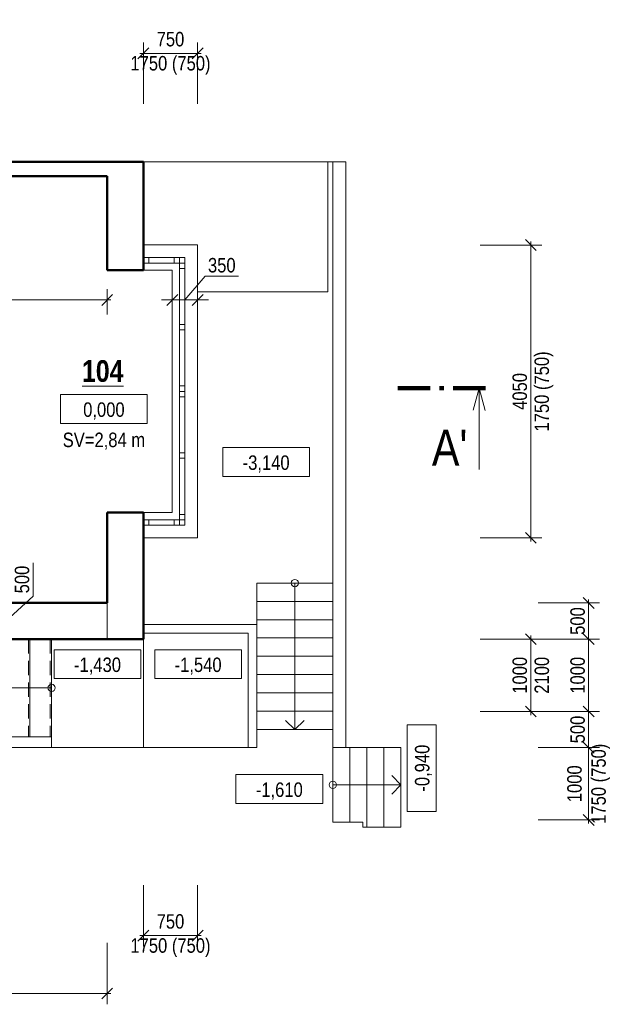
# Model space of a CAD drawing. Header units: millimetres. Extents: x 26913 to 229900, y -42004 to 143385.
# Tile 23 of 28: x 138658 to 146995, y -41623 to -28007. Entities that reach past the tile are written whole.
import ezdxf
from ezdxf.enums import TextEntityAlignment as Align

# ---------------------------------------------------------------- set-up
doc = ezdxf.new("R2010")
doc.units = ezdxf.units.MM
doc.header["$LTSCALE"] = 400
doc.linetypes.add('DASHED', pattern=[0.75, 0.5, -0.25])
doc.layers.get('0').update_dxf_attribs({"color": 250})
for name, color, linetype, lineweight in [('B_kóty', 40, 'Continuous', 18), ('B_pohled', 7, 'Continuous', 18), ('B_rozhraní', 7, 'Continuous', 13), ('B_skryté', 7, 'DASHED', 18), ('B_výplně otvorů', 7, 'Continuous', 18), ('B_řez', 7, 'Continuous', 50), ('N_popis', 10, 'Continuous', 13), ('S_kóty_výškové', 7, 'Continuous', 13), ('S_popis', 10, 'Continuous', 13), ('S_popis místnosti', 10, 'Continuous', 13), ('S_tlustá', 220, 'Continuous', 50)]:
    doc.layers.add(name, color=color, linetype=linetype, lineweight=lineweight)
doc.styles.get("Standard").update_dxf_attribs({"font": 'ARIALN.TTF'})
doc.dimstyles.new('M 1-50', dxfattribs={"dimscale": 50, "dimtxt": 2, "dimasz": 1.5, "dimexe": 1.5, "dimexo": 3, "dimgap": 0.5, "dimtad": 1, "dimdec": 0, "dimrnd": 5, "dimzin": 0, "dimtxsty": 'Standard', "dimblk": 'OBLIQUE', "dimcen": 0.09, "dimdle": 0.5, "dimclrd": 256, "dimclre": 256, "dimclrt": 256, "dimadec": 0, "dimazin": 0, "dimtfac": 1, "dimtdec": 0, "dimtmove": 1, "dimatfit": 0, "dimldrblk": 'OBLIQUE', "dimfxl": 7, "dimfxlon": 1, "dimtolj": 1, "dimtzin": 0, "dimlwd": -1, "dimlwe": -1, "dimarcsym": 0})

# ---------------------------------------------------------------- blocks, each defined once
blk = doc.blocks.new('*U41')
for p, q in [((12, 0), (0, 0)), ((0, 0), (0, -4)), ((12, -4), (12, 0)), ((0, -4), (12, -4))]:
    blk.add_line(p, q)
blk.add_attdef('VYSKA', text='', height=2).set_placement((6, -3.08), align=Align.CENTER)
blk = doc.blocks.new('*U71')
for p, q in [((12, 0), (0, 0)), ((0, 0), (0, -4)), ((12, -4), (12, 0)), ((0, -4), (12, -4))]:
    blk.add_line(p, q)
blk.add_attdef('VYSKA', text='', height=2).set_placement((6, -3.08), align=Align.CENTER)
blk = doc.blocks.new('*U72')
at = {"ltscale": 5}
for p, q in [((48, 0), (0, 0)), ((45.51, 2.61), (48, 0)), ((45.51, -2.61), (48, 0))]:
    blk.add_line(p, q, dxfattribs=at)
blk.add_circle((0, 0), 1, dxfattribs=at)
blk = doc.blocks.new('*U73')
at = {"ltscale": 5}
for p, q in [((40.5, 0), (0, 0)), ((38.01, 2.61), (40.5, 0)), ((38.01, -2.61), (40.5, 0))]:
    blk.add_line(p, q, dxfattribs=at)
blk.add_circle((0, 0), 1, dxfattribs=at)
blk = doc.blocks.new('*U74')
at = {"ltscale": 5}
for p, q in [((18.8, 0), (0, 0)), ((16.31, 2.61), (18.8, 0)), ((16.31, -2.61), (18.8, 0))]:
    blk.add_line(p, q, dxfattribs=at)
blk.add_circle((0, 0), 1, dxfattribs=at)
blk = doc.blocks.new('*U82')
at = {"color": 0}
for p, q in [((0, 75), (500, 75)), ((0, 75), (0, 0)), ((0, 0), (500, 0)), ((75, 75), (75, 0)), ((425, 0), (425, 75)), ((500, 0), (500, 75))]:
    blk.add_line(p, q, dxfattribs=at)
blk = doc.blocks.new('*U83')
at = {"color": 0}
for p, q in [((0, 75), (925, 75)), ((0, 75), (0, 0)), ((0, 0), (925, 0)), ((75, 75), (75, 0)), ((850, 0), (850, 75)), ((925, 0), (925, 75))]:
    blk.add_line(p, q, dxfattribs=at)
blk = doc.blocks.new('*U115')
at = {"color": 0, "linetype": 'ByBlock'}
for p, q in [((0, 11.27), (-11.25, 11.27)), ((-19.2, -194.45), (-30.45, -194.45))]:
    blk.add_line(p, q, dxfattribs=at)
at = {"color": 0, "linetype": 'ByBlock', "const_width": 0.63}
for points in [[(0, 12.15), (0, 7.65)], [(0, 6.39), (0, 5.76)], [(0, 4.5), (0, 0)], [(-0.01, -100.73), (-0.01, -103.16)], [(-0.01, -104.42), (-0.01, -105.05)], [(-0.01, -106.31), (-0.01, -108.73), (-2.43, -108.73)], [(-16.77, -108.73), (-19.2, -108.73), (-19.2, -111.16)], [(-14.88, -108.73), (-15.51, -108.73)], [(-11.2, -108.73), (-13.62, -108.73)], [(-8.01, -108.73), (-5.58, -108.73)], [(-4.32, -108.73), (-3.69, -108.73)], [(-19.2, -113.05), (-19.2, -112.42)], [(-19.2, -116.73), (-19.2, -114.31)], [(-19.2, -187.68), (-19.2, -183.18)], [(-19.2, -189.57), (-19.2, -188.94)], [(-19.2, -195.33), (-19.2, -190.83)]]:
    blk.add_lwpolyline(points, dxfattribs=at)
at = {"color": 0, "linetype": 'ByBlock'}
for points in [[(-3.05, 12.09), (0, 11.27), (-3.05, 10.44)], [(-22.26, -195.25), (-19.2, -194.45), (-22.25, -193.6)]]:
    blk.add_lwpolyline(points, dxfattribs=at)
blk.add_attdef('ŘEZ_1K', (-10.73, 9.63), '', height=5, rotation=269.9958, dxfattribs=at)
at = {"color": 0, "linetype": 'ByBlock', "flags": 12}
blk.add_attdef('ŘEZ_3K', text='', height=5, rotation=269.9958, dxfattribs=at).set_placement((-29.93, -192.81), align=Align.RIGHT)
blk = doc.blocks.new('_Oblique')
at = {"color": 0, "linetype": 'ByBlock', "lineweight": -2}
blk.add_line((-0.5, -0.5), (0.5, 0.5), dxfattribs=at)
blk = doc.blocks.new('*D123')
at = {"layer": 'B_kóty', "transparency": 16777216}
for p, q in [((145829, -37573), (146679, -37573)), ((146529, -37523), (146529, -38123)), ((145829, -38073), (146679, -38073))]:
    blk.add_line(p, q, dxfattribs=at)
at = {"layer": 'Defpoints', "color": 0, "transparency": 16777216}
for p in [(135219, -37573), (135569, -38073), (146529, -38073)]:
    blk.add_point(p, dxfattribs=at)
at = {"layer": 'B_kóty', "transparency": 16777216, "xscale": 150, "yscale": 150, "zscale": 150}
for p, rotation in [((146529, -37573), 90), ((146529, -38073), 270)]:
    blk.add_blockref('_Oblique', p, dxfattribs=dict(at, rotation=rotation))
at = {"layer": 'B_kóty', "transparency": 16777216, "insert": (146377, -37823), "char_height": 200, "attachment_point": 5, "rotation": 90}
blk.add_mtext('\\A1;500', dxfattribs=at)
blk = doc.blocks.new('*D130')
at = {"layer": 'B_kóty', "transparency": 16777216}
for p, q in [((140369, -39973), (140369, -40823)), ((141119, -39973), (141119, -40823)), ((140319, -40673), (141169, -40673))]:
    blk.add_line(p, q, dxfattribs=at)
at = {"layer": 'Defpoints', "color": 0, "transparency": 16777216}
for p in [(141119, -35173), (140369, -36573), (141119, -40673)]:
    blk.add_point(p, dxfattribs=at)
at = {"layer": 'B_kóty', "transparency": 16777216, "xscale": 150, "yscale": 150, "zscale": 150, "rotation": 180}
blk.add_blockref('_Oblique', (140369, -40673), dxfattribs=at)
at = {"layer": 'B_kóty', "transparency": 16777216, "xscale": 150, "yscale": 150, "zscale": 150}
blk.add_blockref('_Oblique', (141119, -40673), dxfattribs=at)
at = {"layer": 'B_kóty', "transparency": 16777216, "insert": (140744, -40673), "char_height": 200, "attachment_point": 5}
blk.add_mtext('\\A1;750\\P1750 (750)', dxfattribs=at)
blk = doc.blocks.new('*D135')
at = {"layer": 'B_kóty', "transparency": 16777216}
for p, q in [((140369, -29173), (140369, -28323)), ((141119, -29173), (141119, -28323)), ((140319, -28473), (141169, -28473))]:
    blk.add_line(p, q, dxfattribs=at)
at = {"layer": 'Defpoints', "color": 0, "transparency": 16777216}
for p in [(141119, -28473), (140369, -29973), (141119, -31123)]:
    blk.add_point(p, dxfattribs=at)
at = {"layer": 'B_kóty', "transparency": 16777216, "xscale": 150, "yscale": 150, "zscale": 150, "rotation": 180}
blk.add_blockref('_Oblique', (140369, -28473), dxfattribs=at)
at = {"layer": 'B_kóty', "transparency": 16777216, "xscale": 150, "yscale": 150, "zscale": 150}
blk.add_blockref('_Oblique', (141119, -28473), dxfattribs=at)
at = {"layer": 'B_kóty', "transparency": 16777216, "insert": (140744, -28473), "char_height": 200, "attachment_point": 5}
blk.add_mtext('\\A1;750\\P1750 (750)', dxfattribs=at)
blk = doc.blocks.new('*D136')
at = {"layer": 'B_kóty', "transparency": 16777216}
for p, q in [((145029, -31123), (145879, -31123)), ((145729, -31073), (145729, -35223)), ((145029, -35173), (145879, -35173))]:
    blk.add_line(p, q, dxfattribs=at)
at = {"layer": 'Defpoints', "color": 0, "transparency": 16777216}
for p in [(140369, -31123), (141119, -35173), (145729, -35173)]:
    blk.add_point(p, dxfattribs=at)
at = {"layer": 'B_kóty', "transparency": 16777216, "xscale": 150, "yscale": 150, "zscale": 150}
for p, rotation in [((145729, -31123), 90), ((145729, -35173), 270)]:
    blk.add_blockref('_Oblique', p, dxfattribs=dict(at, rotation=rotation))
at = {"layer": 'B_kóty', "transparency": 16777216, "char_height": 200, "attachment_point": 5, "rotation": 90}
for s, insert in [('\\A1;1750 (750)', (145910, -33148)), ('\\A1;4050', (145577, -33148))]:
    blk.add_mtext(s, dxfattribs=dict(at, insert=insert))
blk = doc.blocks.new('*D137')
at = {"layer": 'B_kóty', "transparency": 16777216}
for p, q in [((145029, -36573), (145879, -36573)), ((145729, -36523), (145729, -37623)), ((145029, -37573), (145879, -37573))]:
    blk.add_line(p, q, dxfattribs=at)
at = {"layer": 'Defpoints', "color": 0, "transparency": 16777216}
for p in [(140369, -36573), (135569, -37573), (145729, -37573)]:
    blk.add_point(p, dxfattribs=at)
at = {"layer": 'B_kóty', "transparency": 16777216, "xscale": 150, "yscale": 150, "zscale": 150}
for p, rotation in [((145729, -36573), 90), ((145729, -37573), 270)]:
    blk.add_blockref('_Oblique', p, dxfattribs=dict(at, rotation=rotation))
at = {"layer": 'B_kóty', "transparency": 16777216, "char_height": 200, "attachment_point": 5, "rotation": 90}
for s, insert in [('\\A1;1000', (145577, -37073)), ('\\A1;2100', (145882, -37073))]:
    blk.add_mtext(s, dxfattribs=dict(at, insert=insert))
blk = doc.blocks.new('*D138')
at = {"layer": 'B_kóty', "transparency": 16777216}
for p, q in [((145829, -38073), (146679, -38073)), ((146529, -38023), (146529, -39123)), ((145829, -39073), (146679, -39073))]:
    blk.add_line(p, q, dxfattribs=at)
at = {"layer": 'Defpoints', "color": 0, "transparency": 16777216}
for p in [(135569, -38073), (132169, -39073), (146529, -39073)]:
    blk.add_point(p, dxfattribs=at)
at = {"layer": 'B_kóty', "transparency": 16777216, "xscale": 150, "yscale": 150, "zscale": 150}
for p, rotation in [((146529, -38073), 90), ((146529, -39073), 270)]:
    blk.add_blockref('_Oblique', p, dxfattribs=dict(at, rotation=rotation))
at = {"layer": 'B_kóty', "transparency": 16777216, "insert": (146529, -38573), "char_height": 200, "attachment_point": 5, "rotation": 90}
blk.add_mtext('\\A1;1000\\P1750 (750)', dxfattribs=at)
blk = doc.blocks.new('*D139')
at = {"layer": 'B_kóty', "transparency": 16777216}
for p, q in [((145829, -36573), (146679, -36573)), ((146529, -37623), (146529, -36523)), ((145829, -37573), (146679, -37573))]:
    blk.add_line(p, q, dxfattribs=at)
at = {"layer": 'Defpoints', "color": 0, "transparency": 16777216}
for p in [(139869, -36573), (146529, -36573), (135069, -37573)]:
    blk.add_point(p, dxfattribs=at)
at = {"layer": 'B_kóty', "transparency": 16777216, "xscale": 150, "yscale": 150, "zscale": 150}
for p, rotation in [((146529, -36573), 90), ((146529, -37573), 270)]:
    blk.add_blockref('_Oblique', p, dxfattribs=dict(at, rotation=rotation))
at = {"layer": 'B_kóty', "transparency": 16777216, "insert": (146377, -37073), "char_height": 200, "attachment_point": 5, "rotation": 90}
blk.add_mtext('\\A1;1000', dxfattribs=at)
blk = doc.blocks.new('*D140')
at = {"layer": 'B_kóty', "transparency": 16777216}
for p, q in [((145829, -36073), (146679, -36073)), ((146529, -36623), (146529, -36023)), ((145829, -36573), (146679, -36573))]:
    blk.add_line(p, q, dxfattribs=at)
at = {"layer": 'Defpoints', "color": 0, "transparency": 16777216}
for p in [(139869, -36073), (146529, -36073), (139869, -36573)]:
    blk.add_point(p, dxfattribs=at)
at = {"layer": 'B_kóty', "transparency": 16777216, "xscale": 150, "yscale": 150, "zscale": 150}
for p, rotation in [((146529, -36073), 90), ((146529, -36573), 270)]:
    blk.add_blockref('_Oblique', p, dxfattribs=dict(at, rotation=rotation))
at = {"layer": 'B_kóty', "transparency": 16777216, "insert": (146377, -36323), "char_height": 200, "attachment_point": 5, "rotation": 90}
blk.add_mtext('\\A1;500', dxfattribs=at)
blk = doc.blocks.new('*D151')
at = {"layer": 'B_kóty', "transparency": 16777216}
for p, q in [((135569, -40773), (135569, -41623)), ((139869, -40773), (139869, -41623)), ((135519, -41473), (139919, -41473))]:
    blk.add_line(p, q, dxfattribs=at)
at = {"layer": 'Defpoints', "color": 0, "transparency": 16777216}
for p in [(139869, -36073), (135569, -38073), (139869, -41473)]:
    blk.add_point(p, dxfattribs=at)
at = {"layer": 'B_kóty', "transparency": 16777216, "xscale": 150, "yscale": 150, "zscale": 150, "rotation": 180}
blk.add_blockref('_Oblique', (135569, -41473), dxfattribs=at)
at = {"layer": 'B_kóty', "transparency": 16777216, "xscale": 150, "yscale": 150, "zscale": 150}
blk.add_blockref('_Oblique', (139869, -41473), dxfattribs=at)
at = {"layer": 'B_kóty', "transparency": 16777216, "insert": (137719, -41321), "char_height": 200, "attachment_point": 5}
blk.add_mtext('\\A1;4300', dxfattribs=at)
blk = doc.blocks.new('*D168')
at = {"layer": 'B_kóty', "transparency": 16777216}
for p, q in [((135369, -32083), (135369, -31733)), ((139869, -32083), (139869, -31733)), ((135319, -31883), (139919, -31883))]:
    blk.add_line(p, q, dxfattribs=at)
at = {"layer": 'Defpoints', "color": 0, "transparency": 16777216}
for p in [(139869, -31883), (135369, -34423), (139869, -34823)]:
    blk.add_point(p, dxfattribs=at)
at = {"layer": 'B_kóty', "transparency": 16777216, "xscale": 150, "yscale": 150, "zscale": 150, "rotation": 180}
blk.add_blockref('_Oblique', (135369, -31883), dxfattribs=at)
at = {"layer": 'B_kóty', "transparency": 16777216, "xscale": 150, "yscale": 150, "zscale": 150}
blk.add_blockref('_Oblique', (139869, -31883), dxfattribs=at)
at = {"layer": 'B_kóty', "transparency": 16777216, "insert": (137619, -31731), "char_height": 200, "attachment_point": 5}
blk.add_mtext('\\A1;4500', dxfattribs=at)
blk = doc.blocks.new('*D169')
at = {"layer": 'B_kóty', "transparency": 16777216}
for p, q in [((140944, -31883), (141223, -31556)), ((141223, -31556), (141685, -31556)), ((140769, -32083), (140769, -31733)), ((141119, -32083), (141119, -31733)), ((140769, -31883), (140619, -31883)), ((140769, -31883), (141119, -31883)), ((140769, -31883), (141119, -31883)), ((141119, -31883), (141269, -31883))]:
    blk.add_line(p, q, dxfattribs=at)
at = {"layer": 'Defpoints', "color": 0, "transparency": 16777216}
for p in [(141119, -31883), (140769, -34823), (141119, -35173)]:
    blk.add_point(p, dxfattribs=at)
at = {"layer": 'B_kóty', "transparency": 16777216, "xscale": 150, "yscale": 150, "zscale": 150}
blk.add_blockref('_Oblique', (140769, -31883), dxfattribs=at)
at = {"layer": 'B_kóty', "transparency": 16777216, "xscale": 150, "yscale": 150, "zscale": 150, "rotation": 180}
blk.add_blockref('_Oblique', (141119, -31883), dxfattribs=at)
at = {"layer": 'B_kóty', "transparency": 16777216, "insert": (141454, -31404), "char_height": 200, "attachment_point": 5}
blk.add_mtext('\\A1;350', dxfattribs=at)
blk = doc.blocks.new('*D194')
at = {"layer": 'B_kóty', "transparency": 16777216}
for p, q in [((138843, -35980), (138843, -35519)), ((138467, -36073), (138467, -35923)), ((138267, -36073), (138617, -36073)), ((138467, -36323), (138843, -35980)), ((138467, -36073), (138467, -36573)), ((138467, -36073), (138467, -36573)), ((138267, -36573), (138617, -36573)), ((138467, -36573), (138467, -36723))]:
    blk.add_line(p, q, dxfattribs=at)
at = {"layer": 'Defpoints', "color": 0, "transparency": 16777216}
for p in [(135369, -36073), (135069, -36573), (138467, -36573)]:
    blk.add_point(p, dxfattribs=at)
at = {"layer": 'B_kóty', "transparency": 16777216, "xscale": 150, "yscale": 150, "zscale": 150}
for p, rotation in [((138467, -36073), 270), ((138467, -36573), 90)]:
    blk.add_blockref('_Oblique', p, dxfattribs=dict(at, rotation=rotation))
at = {"layer": 'B_kóty', "transparency": 16777216, "insert": (138691, -35749), "char_height": 200, "attachment_point": 5, "rotation": 90}
blk.add_mtext('\\A1;500', dxfattribs=at)

msp = doc.modelspace()

# ---------------------------------------------------------------- linework, layer by layer
at = {"layer": 'B_pohled'}
for points in [[(140369.4, -29972.7), (143169.4, -29972.7)], [(142919.4, -29972.7), (142919.4, -31772.7)], [(142989.4, -29972.7), (142989.4, -39102.7)], [(143169.4, -29972.7), (143169.4, -38072.7)], [(141119.4, -31772.7), (142919.4, -31772.7)], [(141939.4, -35797.7), (141939.4, -38072.7)], [(141939.4, -35797.7), (142989.4, -35797.7)], [(141939.4, -36050.8), (142989.4, -36050.8)], [(141939.4, -36303.9), (142989.4, -36303.9)], [(140369.4, -36372.7), (141939.4, -36372.7)], [(138799.4, -36572.7), (138799.4, -37922.7)], [(139099.4, -36572.7), (139099.4, -38072.7)], [(140369.4, -36492.7), (141819.4, -36492.7)], [(140369.4, -36572.7), (140369.4, -38072.7)], [(141819.4, -36492.7), (141819.4, -38072.7)], [(141939.4, -36557), (142989.4, -36557)], [(141939.4, -36810.2), (142989.4, -36810.2)], [(141939.4, -37063.3), (142989.4, -37063.3)], [(141939.4, -37316.4), (142989.4, -37316.4)], [(141939.4, -37569.5), (142989.4, -37569.5)], [(141939.4, -37822.7), (142989.4, -37822.7)], [(135569.4, -37922.7), (139099.4, -37922.7)], [(135569.4, -38072.7), (141939.4, -38072.7)], [(142989.4, -38072.7), (143929.4, -38072.7)], [(143224.4, -38072.7), (143224.4, -39102.7)], [(143459.4, -38072.7), (143459.4, -39172.7)], [(143694.4, -38072.7), (143694.4, -39172.7)], [(143929.4, -38072.7), (143929.4, -39172.7)], [(142989.4, -39102.7), (143405.4, -39102.7)], [(143405.4, -39102.7), (143405.4, -39172.7)], [(143405.4, -39172.7), (143929.4, -39172.7)]]:
    msp.add_lwpolyline(points, dxfattribs=at)
at = {"layer": 'B_rozhraní'}
msp.add_lwpolyline([(139869.4, -36072.7), (139869.4, -36572.7)], dxfattribs=at)
at = {"layer": 'B_skryté'}
for points in [[(138779.4, -36572.7), (138779.4, -37922.7)], [(139079.4, -36572.7), (139079.4, -37922.7)]]:
    msp.add_lwpolyline(points, dxfattribs=at)
at = {"layer": 'B_výplně otvorů'}
for points in [[(141119.4, -31122.7), (140369.4, -31122.7)], [(141119.4, -31122.7), (141119.4, -35172.7)], [(140769.4, -31472.7), (140369.4, -31472.7)], [(140769.4, -31472.7), (140769.4, -34822.7)], [(140769.4, -34822.7), (140369.4, -34822.7)], [(141119.4, -35172.7), (140369.4, -35172.7)]]:
    msp.add_lwpolyline(points, dxfattribs=at)
for points in [[(140869.4, -31297.7), (140944.4, -31297.7), (140944.4, -31372.7), (140869.4, -31372.7)], [(140869.4, -34922.7), (140944.4, -34922.7), (140944.4, -34997.7), (140869.4, -34997.7)]]:
    msp.add_lwpolyline(points, close=True, dxfattribs=at)
at = {"layer": 'B_řez'}
for points in [[(139869.4, -36072.7), (135369.4, -36072.7)], [(139869.4, -36572.7), (135369.4, -36572.7)]]:
    msp.add_lwpolyline(points, dxfattribs=at)
at = {"layer": 'S_tlustá'}
for points in [[(140369.4, -29972.7), (125869.4, -29972.7)], [(140369.4, -29972.7), (140369.4, -31472.7)], [(139869.4, -30172.7), (135369.4, -30172.7)], [(139869.4, -30172.7), (139869.4, -31472.7)], [(140369.4, -31472.7), (139869.4, -31472.7)], [(140369.4, -34822.7), (139869.4, -34822.7)], [(139869.4, -34822.7), (139869.4, -36072.7)], [(140369.4, -34822.7), (140369.4, -36572.7)], [(140369.4, -36572.7), (139869.4, -36572.7)]]:
    msp.add_lwpolyline(points, dxfattribs=at)

# ---------------------------------------------------------------- block references
at = {"layer": 'B_pohled', "xscale": 50, "yscale": 50, "zscale": 50}
for name, p, rotation in [('*U73', (142464.4, -35797.7), 270), ('*U72', (139099.4, -37247.7), 180)]:
    msp.add_blockref(name, p, dxfattribs=dict(at, rotation=rotation))
msp.add_blockref('*U74', (142989.4, -38587.7), dxfattribs=at)
at = {"layer": 'B_výplně otvorů'}
msp.add_blockref('*U82', (140369.4, -31372.7), dxfattribs=at)
at = {"layer": 'B_výplně otvorů', "rotation": 270}
for p in [(140869.4, -31372.7), (140869.4, -32222.7), (140869.4, -33147.7), (140869.4, -33997.7)]:
    msp.add_blockref('*U83', p, dxfattribs=at)
at = {"layer": 'B_výplně otvorů', "xscale": -1, "rotation": 180}
msp.add_blockref('*U82', (140369.4, -34922.7), dxfattribs=at)
at = {"layer": 'S_kóty_výškové', "xscale": 100, "yscale": 100, "zscale": 100}
for name, p, values in [('*U41', (139223.1, -33191.3), {'VYSKA': '0,000'}), ('*U41', (141467.3, -33924.5), {'VYSKA': '-3,140'}), ('*U41', (139134.7, -36719.3), {'VYSKA': '-1,430'}), ('*U41', (140526.5, -36719.3), {'VYSKA': '-1,540'}), ('*U71', (141649.4, -38446.7), {'VYSKA': '-1,610'})]:
    msp.add_blockref(name, p, dxfattribs=at).add_auto_attribs(values)
at = {"layer": 'S_kóty_výškové', "xscale": 100, "yscale": 100, "zscale": 100, "rotation": 90}
msp.add_blockref('*U71', (144018, -38957.4), dxfattribs=at).add_auto_attribs({'VYSKA': '-0,940'})

# ---------------------------------------------------------------- texts
at = {"layer": 'S_popis', "insert": (139823.1, -33717.5), "char_height": 200, "attachment_point": 2, "bg_fill": 3, "box_fill_scale": 1.1, "bg_fill_color": 256, "bg_fill_transparency": 0}
msp.add_mtext_dynamic_manual_height_columns('SV=2,84 m', width=1208.765, gutter_width=12.5, heights=[345.6], dxfattribs=at)
at = {"layer": 'S_popis místnosti', "insert": (139806.8, -33019.7), "char_height": 300, "attachment_point": 8}
msp.add_mtext_dynamic_manual_height_columns('{\\fArial Narrow|b1|i0|c238|p34;\\L104\\l }', width=2334.021, gutter_width=12.5, heights=[0], dxfattribs=at)

# ---------------------------------------------------------------- dimensions: what is measured, and where the dimension line sits
at = {"layer": 'B_kóty'}
for base, p1, p2, picture, middle in [((141119.4, -28472.7), (140369.4, -29972.7), (141119.4, -31122.7), '*D135', (140744.4, -28472.7)), ((141119.4, -40672.7), (140369.4, -36572.7), (141119.4, -35172.7), '*D130', (140744.4, -40672.7))]:
    dim = msp.add_linear_dim(base=base, p1=p1, p2=p2, text='<>\\X1750 (750)', dimstyle='M 1-50', override={"dimscale": 100}, dxfattribs=at)
    dim.commit()
    dim.dimension.update_dxf_attribs({"geometry": picture, "text_midpoint": middle, "dimtype": 160})
dim = msp.add_linear_dim(base=(141119.4, -31883), p1=(140769.4, -34822.7), p2=(141119.4, -35172.7), dimstyle='M 1-50', override={"dimscale": 100, "dimfxl": 2}, dxfattribs=at)
dim.commit()
dim.dimension.update_dxf_attribs({"geometry": '*D169', "text_midpoint": (141273.4, -31555.9), "dimtype": 160})
dim = msp.add_linear_dim(base=(138466.5, -36572.7), p1=(135369.4, -36072.7), p2=(135069.4, -36572.7), angle=90, dimstyle='M 1-50', override={"dimscale": 100, "dimfxl": 2}, dxfattribs=at)
dim.commit()
dim.dimension.update_dxf_attribs({"geometry": '*D194', "text_midpoint": (138843.4, -35930.3), "dimtype": 160})
dim = msp.add_linear_dim(base=(139869.4, -41472.7), p1=(135569.4, -38072.7), p2=(139869.4, -36072.7), dimstyle='M 1-50', override={"dimscale": 100}, dxfattribs=at)
dim.commit()
dim.dimension.update_dxf_attribs({"geometry": '*D151', "text_midpoint": (137719.4, -41320.5)})
for base, p1, p2, picture, middle in [((146529.4, -36072.7), (139869.4, -36572.7), (139869.4, -36072.7), '*D140', (146377.3, -36322.7)), ((146529.4, -36572.7), (135069.4, -37572.7), (139869.4, -36572.7), '*D139', (146377.3, -37072.7)), ((146529.4, -38072.7), (135219.4, -37572.7), (135569.4, -38072.7), '*D123', (146377.3, -37822.7))]:
    dim = msp.add_linear_dim(base=base, p1=p1, p2=p2, angle=90, dimstyle='M 1-50', override={"dimscale": 100}, dxfattribs=at)
    dim.commit()
    dim.dimension.update_dxf_attribs({"geometry": picture, "text_midpoint": middle})
dim = msp.add_linear_dim(base=(145729.4, -37572.7), p1=(140369.4, -36572.7), p2=(135569.4, -37572.7), angle=90, text='<>\\X2100', dimstyle='M 1-50', override={"dimscale": 100}, dxfattribs=at)
dim.commit()
dim.dimension.update_dxf_attribs({"geometry": '*D137', "text_midpoint": (145729.4, -37072.7)})
dim = msp.add_linear_dim(base=(146529.4, -39072.7), p1=(135569.4, -38072.7), p2=(132169.4, -39072.7), angle=90, text='<>\\X1750 (750)', dimstyle='M 1-50', override={"dimscale": 100}, dxfattribs=at)
dim.commit()
dim.dimension.update_dxf_attribs({"geometry": '*D138', "text_midpoint": (146529.4, -38572.7), "dimtype": 160})

# ---------------------------------------------------------------- next in the draw order: block references
at = {"layer": 'N_popis'}
ref = msp.add_blockref('*U115', (125570.1, -31184.8), dxfattribs=dict(at, xscale=99.99999999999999, yscale=99.99999999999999, zscale=99.99999999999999, rotation=90.00458959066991))
ref.add_attrib('ŘEZ_1K', 'A', (124606.8, -32257.8), dxfattribs={"layer": '0', "color": 0, "linetype": 'ByBlock', "height": 500, "rotation": 0.00041})
ref.add_attrib('ŘEZ_3K', "A'", dxfattribs={"layer": '0', "color": 0, "linetype": 'ByBlock', "height": 500, "rotation": 0.00041}).set_placement((144851.4, -34176.2), align=Align.RIGHT)

# ---------------------------------------------------------------- next in the draw order: dimensions: what is measured, and where the dimension line sits
at = {"layer": 'B_kóty'}
dim = msp.add_linear_dim(base=(145729.4, -35172.7), p1=(140369.4, -31122.7), p2=(141119.4, -35172.7), angle=90, text='<>\\X1750 (750)', dimstyle='M 1-50', override={"dimscale": 100}, dxfattribs=at)
dim.commit()
dim.dimension.update_dxf_attribs({"geometry": '*D136', "text_midpoint": (145729.4, -33147.7)})
dim = msp.add_linear_dim(base=(139869.4, -31883), p1=(135369.4, -34422.7), p2=(139869.4, -34822.7), dimstyle='M 1-50', override={"dimscale": 100, "dimfxl": 2}, dxfattribs=at)
dim.commit()
dim.dimension.update_dxf_attribs({"geometry": '*D168', "text_midpoint": (137619.4, -31730.9)})

doc.saveas('drawing.dxf')
